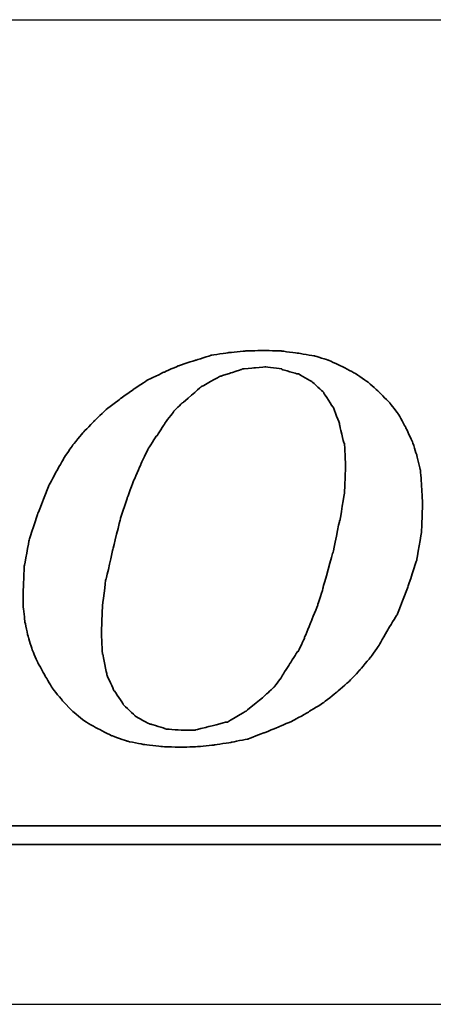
# Model space of a CAD drawing. Header units: millimetres. Extents: x 744 to 1024, y 232 to 311.
# Tile 32 of 41: x 952.861 to 953.491, y 251.215 to 252.715. Entities that reach past the tile are written whole.
import ezdxf

# ---------------------------------------------------------------- set-up
doc = ezdxf.new("R2010")
doc.units = ezdxf.units.MM
doc.header["$LTSCALE"] = 0.15
for name, color, linetype in [('DIM', 4, 'CONTINUOUS'), ('layer 1', 7, 'CONTINUOUS'), ('OUT', 3, 'CONTINUOUS')]:
    doc.layers.add(name, color=color, linetype=linetype)

# ---------------------------------------------------------------- blocks, each defined once
blk = doc.blocks.new('TBI MOTION logo(完整正式版)')
at = {"layer": 'layer 1', "color": 22, "lineweight": 35}
for points, knots in [([(35.79625, -6.98375), (35.79625, -6.98375), (36.23125, -7.43875), (36.23125, -7.43875), (36.23125, -7.43875), (36.23125, -7.43875), (36.75625, -7.87125), (36.75625, -7.87125), (36.75625, -7.87125), (36.75625, -7.87125), (37.33125, -8.20375), (37.33125, -8.20375), (37.33125, -8.20375), (37.33125, -8.20375), (37.95625, -8.51875), (37.95625, -8.51875), (37.95625, -8.51875), (37.95625, -8.51875), (38.62625, -8.75875), (38.62625, -8.75875), (38.62625, -8.75875), (38.62625, -8.75875), (39.37125, -8.90375), (39.37125, -8.90375), (39.37125, -8.90375), (39.37125, -8.90375), (40.14125, -8.99875), (40.14125, -8.99875), (40.14125, -8.99875), (40.14125, -8.99875), (41.02625, -9.02375), (41.02625, -9.02375), (41.02625, -9.02375), (41.02625, -9.02375), (41.74625, -8.99875), (41.74625, -8.99875), (41.74625, -8.99875), (41.74625, -8.99875), (42.46625, -8.92375), (42.46625, -8.92375), (42.46625, -8.92375), (42.46625, -8.92375), (43.21125, -8.80625), (43.21125, -8.80625), (43.21125, -8.80625), (43.21125, -8.80625), (43.93125, -8.66375), (43.93125, -8.66375), (43.93125, -8.66375), (43.93125, -8.66375), (44.62625, -8.39875), (44.62625, -8.39875), (44.62625, -8.39875), (44.62625, -8.39875), (45.29625, -8.13375), (45.29625, -8.13375), (45.29625, -8.13375), (45.29625, -8.13375), (45.94625, -7.84375), (45.94625, -7.84375), (45.94625, -7.84375), (45.94625, -7.84375), (46.61625, -7.46375), (46.61625, -7.46375), (46.61625, -7.46375), (46.61625, -7.46375), (47.24125, -7.07875), (47.24125, -7.07875), (47.24125, -7.07875), (47.24125, -7.07875), (47.81625, -6.62375), (47.81625, -6.62375), (47.81625, -6.62375), (47.81625, -6.62375), (48.36875, -6.14375), (48.36875, -6.14375), (48.36875, -6.14375), (48.36875, -6.14375), (48.84625, -5.64125), (48.84625, -5.64125), (48.84625, -5.64125), (48.84625, -5.64125), (49.32625, -5.06375), (49.32625, -5.06375), (49.32625, -5.06375), (49.32625, -5.06375), (49.71125, -4.51374), (49.71125, -4.51374), (49.71125, -4.51374), (49.71125, -4.51374), (50.09625, -3.83874), (50.09625, -3.83874), (50.09625, -3.83874), (50.09625, -3.83874), (50.48125, -3.21374), (50.48125, -3.21374), (50.48125, -3.21374), (50.48125, -3.21374), (50.96125, -1.99125), (50.96125, -1.99125), (50.96125, -1.99125), (50.96125, -1.99125), (51.34375, -0.81875), (51.34375, -0.81875), (51.34375, -0.81875), (51.34375, -0.81875), (51.56125, 0.45624), (51.56125, 0.45624), (51.56125, 0.45624), (51.56125, 0.45624), (51.60625, 1.67624), (51.60625, 1.67624), (51.60625, 1.67624), (51.60625, 1.67624), (51.56125, 2.44625), (51.56125, 2.44625), (51.56125, 2.44625), (51.56125, 2.44625), (51.51125, 3.14125), (51.51125, 3.14125), (51.51125, 3.14125), (51.51125, 3.14125), (51.34375, 3.81125), (51.34375, 3.81125), (51.34375, 3.81125), (51.34375, 3.81125), (51.15125, 4.41125), (51.15125, 4.41125), (51.15125, 4.41125), (51.15125, 4.41125), (50.86125, 5.01125), (50.86125, 5.01125), (50.86125, 5.01125), (50.86125, 5.01125), (50.55125, 5.58875), (50.55125, 5.58875), (50.55125, 5.58875), (50.55125, 5.58875), (50.16625, 6.09125), (50.16625, 6.09125), (50.16625, 6.09125), (50.16625, 6.09125), (49.71125, 6.54875), (49.71125, 6.54875), (49.71125, 6.54875), (49.71125, 6.54875), (49.23125, 6.98125), (49.23125, 6.98125), (49.23125, 6.98125), (49.23125, 6.98125), (48.67875, 7.36625), (48.67875, 7.36625), (48.67875, 7.36625), (48.67875, 7.36625), (48.10375, 7.67625), (48.10375, 7.67625), (48.10375, 7.67625), (48.10375, 7.67625), (47.48125, 7.96375), (47.48125, 7.96375), (47.48125, 7.96375), (47.48125, 7.96375), (46.85625, 8.15625), (46.85625, 8.15625), (46.85625, 8.15625), (46.85625, 8.15625), (46.13625, 8.27624), (46.13625, 8.27624), (46.13625, 8.27624), (46.13625, 8.27624), (45.39125, 8.37125), (45.39125, 8.37125), (45.39125, 8.37125), (45.39125, 8.37125), (44.62625, 8.39624), (44.62625, 8.39624), (44.62625, 8.39624), (44.62625, 8.39624), (43.83625, 8.37125), (43.83625, 8.37125), (43.83625, 8.37125), (43.83625, 8.37125), (43.09125, 8.30125), (43.09125, 8.30125), (43.09125, 8.30125), (43.09125, 8.30125), (42.32125, 8.18125), (42.32125, 8.18125), (42.32125, 8.18125), (42.32125, 8.18125), (41.62875, 7.96375), (41.62875, 7.96375), (41.62875, 7.96375), (41.62875, 7.96375), (40.90625, 7.72625), (40.90625, 7.72625), (40.90625, 7.72625), (40.90625, 7.72625), (40.23624, 7.43625), (40.23624, 7.43625), (40.23624, 7.43625), (40.23624, 7.43625), (39.54124, 7.10125), (39.54124, 7.10125), (39.54124, 7.10125), (39.54124, 7.10125), (38.91625, 6.69125), (38.91625, 6.69125), (38.91625, 6.69125), (38.91625, 6.69125), (38.31625, 6.26125), (38.31625, 6.26125), (38.31625, 6.26125), (38.31625, 6.26125), (37.69125, 5.78125), (37.69125, 5.78125), (37.69125, 5.78125), (37.69125, 5.78125), (37.18625, 5.30125), (37.18625, 5.30125), (37.18625, 5.30125), (37.18625, 5.30125), (36.70625, 4.79624), (36.70625, 4.79624), (36.70625, 4.79624), (36.70625, 4.79624), (36.23125, 4.22125), (36.23125, 4.22125), (36.23125, 4.22125), (36.23125, 4.22125), (35.87124, 3.69375), (35.87124, 3.69375), (35.87124, 3.69375), (35.87124, 3.69375), (35.53125, 3.09125), (35.53125, 3.09125), (35.53125, 3.09125), (35.53125, 3.09125), (35.19875, 2.47125), (35.19875, 2.47125), (35.19875, 2.47125), (35.19875, 2.47125), (34.71625, 1.24625), (34.71625, 1.24625), (34.71625, 1.24625), (34.71625, 1.24625), (34.33125, 0.06874), (34.33125, 0.06874), (34.33125, 0.06874), (34.33125, 0.06874), (34.11625, -1.07875), (34.11625, -1.07875), (34.11625, -1.07875), (34.11625, -1.07875), (34.07125, -2.15875), (34.07125, -2.15875), (34.07125, -2.15875), (34.07125, -2.15875), (34.07125, -2.85375), (34.07125, -2.85375), (34.07125, -2.85375), (34.07125, -2.85375), (34.14125, -3.50375), (34.14125, -3.50375), (34.14125, -3.50375), (34.14125, -3.50375), (34.28625, -4.17375), (34.28625, -4.17375), (34.28625, -4.17375), (34.28625, -4.17375), (34.47625, -4.77624), (34.47625, -4.77624), (34.47625, -4.77624), (34.47625, -4.77624), (34.71625, -5.32625), (34.71625, -5.32625), (34.71625, -5.32625), (34.71625, -5.32625), (35.05375, -5.92875), (35.05375, -5.92875), (35.05375, -5.92875), (35.05375, -5.92875), (35.36375, -6.45375), (35.36375, -6.45375), (35.36375, -6.45375), (35.36375, -6.45375), (35.79625, -6.98375), (35.79625, -6.98375)], [0, 0, 0, 0, 0.01388889, 0.01388889, 0.01388889, 0.0138889, 0.02777778, 0.02777778, 0.02777778, 0.02777779, 0.04166667, 0.04166667, 0.04166667, 0.04166668, 0.05555556, 0.05555556, 0.05555556, 0.05555557, 0.06944444, 0.06944444, 0.06944444, 0.06944445, 0.08333333, 0.08333333, 0.08333333, 0.08333334, 0.09722222, 0.09722222, 0.09722222, 0.09722223, 0.11111111, 0.11111111, 0.11111111, 0.11111112, 0.125, 0.125, 0.125, 0.12500001, 0.13888889, 0.13888889, 0.13888889, 0.1388889, 0.15277778, 0.15277778, 0.15277778, 0.15277779, 0.16666667, 0.16666667, 0.16666667, 0.16666668, 0.18055556, 0.18055556, 0.18055556, 0.18055557, 0.19444444, 0.19444444, 0.19444444, 0.19444445, 0.20833333, 0.20833333, 0.20833333, 0.20833334, 0.22222222, 0.22222222, 0.22222222, 0.22222223, 0.23611111, 0.23611111, 0.23611111, 0.23611112, 0.25, 0.25, 0.25, 0.25000001, 0.26388889, 0.26388889, 0.26388889, 0.2638889, 0.27777778, 0.27777778, 0.27777778, 0.27777779, 0.29166667, 0.29166667, 0.29166667, 0.29166668, 0.30555556, 0.30555556, 0.30555556, 0.30555557, 0.31944444, 0.31944444, 0.31944444, 0.31944445, 0.33333333, 0.33333333, 0.33333333, 0.33333334, 0.34722222, 0.34722222, 0.34722222, 0.34722223, 0.36111111, 0.36111111, 0.36111111, 0.36111112, 0.375, 0.375, 0.375, 0.37500001, 0.38888889, 0.38888889, 0.38888889, 0.3888889, 0.40277778, 0.40277778, 0.40277778, 0.40277779, 0.41666667, 0.41666667, 0.41666667, 0.41666668, 0.43055556, 0.43055556, 0.43055556, 0.43055557, 0.44444444, 0.44444444, 0.44444444, 0.44444445, 0.45833333, 0.45833333, 0.45833333, 0.45833334, 0.47222222, 0.47222222, 0.47222222, 0.47222223, 0.48611111, 0.48611111, 0.48611111, 0.48611112, 0.5, 0.5, 0.5, 0.50000001, 0.51388889, 0.51388889, 0.51388889, 0.5138889, 0.52777778, 0.52777778, 0.52777778, 0.52777779, 0.54166667, 0.54166667, 0.54166667, 0.54166668, 0.55555556, 0.55555556, 0.55555556, 0.55555557, 0.56944444, 0.56944444, 0.56944444, 0.56944445, 0.58333333, 0.58333333, 0.58333333, 0.58333334, 0.59722222, 0.59722222, 0.59722222, 0.59722223, 0.61111111, 0.61111111, 0.61111111, 0.61111112, 0.625, 0.625, 0.625, 0.62500001, 0.63888889, 0.63888889, 0.63888889, 0.6388889, 0.65277778, 0.65277778, 0.65277778, 0.65277779, 0.66666667, 0.66666667, 0.66666667, 0.66666668, 0.68055556, 0.68055556, 0.68055556, 0.68055557, 0.69444444, 0.69444444, 0.69444444, 0.69444445, 0.70833333, 0.70833333, 0.70833333, 0.70833334, 0.72222222, 0.72222222, 0.72222222, 0.72222223, 0.73611111, 0.73611111, 0.73611111, 0.73611112, 0.75, 0.75, 0.75, 0.75000001, 0.76388889, 0.76388889, 0.76388889, 0.7638889, 0.77777778, 0.77777778, 0.77777778, 0.77777779, 0.79166667, 0.79166667, 0.79166667, 0.79166668, 0.80555556, 0.80555556, 0.80555556, 0.80555557, 0.81944444, 0.81944444, 0.81944444, 0.81944445, 0.83333333, 0.83333333, 0.83333333, 0.83333334, 0.84722222, 0.84722222, 0.84722222, 0.84722223, 0.86111111, 0.86111111, 0.86111111, 0.86111112, 0.875, 0.875, 0.875, 0.87500001, 0.88888889, 0.88888889, 0.88888889, 0.8888889, 0.90277778, 0.90277778, 0.90277778, 0.90277779, 0.91666667, 0.91666667, 0.91666667, 0.91666668, 0.93055556, 0.93055556, 0.93055556, 0.93055557, 0.94444444, 0.94444444, 0.94444444, 0.94444445, 0.95833333, 0.95833333, 0.95833333, 0.95833334, 0.97222222, 0.97222222, 0.97222222, 0.97222223, 0.98611111, 0.98611111, 0.98611111, 0.98611112, 1, 1, 1, 1]), ([(38.33875, 1.03124), (38.33875, 1.03124), (38.62625, 1.89625), (38.62625, 1.89625), (38.62625, 1.89625), (38.62625, 1.89625), (38.91625, 2.66375), (38.91625, 2.66375), (38.91625, 2.66375), (38.91625, 2.66375), (39.22625, 3.38125), (39.22625, 3.38125), (39.22625, 3.38125), (39.22625, 3.38125), (39.22625, 3.40624), (39.22625, 3.40624), (39.22625, 3.40624), (39.22625, 3.40624), (39.56124, 4.07624), (39.56124, 4.07624), (39.56124, 4.07624), (39.56124, 4.07624), (39.92125, 4.65125), (39.92125, 4.65125), (39.92125, 4.65125), (39.92125, 4.65125), (39.94625, 4.65125), (39.94625, 4.65125), (39.94625, 4.65125), (39.94625, 4.65125), (40.28125, 5.17875), (40.28125, 5.17875), (40.28125, 5.17875), (40.28125, 5.17875), (40.28125, 5.20375), (40.28125, 5.20375), (40.28125, 5.20375), (40.28125, 5.20375), (40.66875, 5.68625), (40.66875, 5.68625), (40.66875, 5.68625), (40.66875, 5.68625), (40.66875, 5.70625), (40.66875, 5.70625), (40.66875, 5.70625), (40.66875, 5.70625), (41.05124, 6.09125), (41.05124, 6.09125), (41.05124, 6.09125), (41.05124, 6.09125), (41.07625, 6.09125), (41.07625, 6.09125), (41.07625, 6.09125), (41.07625, 6.09125), (41.84125, 6.76625), (41.84125, 6.76625), (41.84125, 6.76625), (41.84125, 6.76625), (41.86625, 6.78625), (41.86625, 6.78625), (41.86625, 6.78625), (41.86625, 6.78625), (42.73125, 7.26624), (42.73125, 7.26624), (42.73125, 7.26624), (42.73125, 7.26624), (42.75625, 7.26624), (42.75625, 7.26624), (42.75625, 7.26624), (42.75625, 7.26624), (43.18625, 7.41125), (43.18625, 7.41125), (43.18625, 7.41125), (43.18625, 7.41125), (43.64125, 7.55625), (43.64125, 7.55625), (43.64125, 7.55625), (43.64125, 7.55625), (43.66625, 7.55625), (43.66625, 7.55625), (43.66625, 7.55625), (43.66625, 7.55625), (43.69125, 7.58124), (43.69125, 7.58124), (43.69125, 7.58124), (43.69125, 7.58124), (44.19125, 7.62625), (44.19125, 7.62625), (44.19125, 7.62625), (44.19125, 7.62625), (44.67125, 7.67625), (44.67125, 7.67625), (44.67125, 7.67625), (44.67125, 7.67625), (44.69625, 7.67625), (44.69625, 7.67625), (44.69625, 7.67625), (44.69625, 7.67625), (45.41875, 7.58124), (45.41875, 7.58124), (45.41875, 7.58124), (45.41875, 7.58124), (45.44125, 7.55625), (45.44125, 7.55625), (45.44125, 7.55625), (45.44125, 7.55625), (46.11125, 7.36625), (46.11125, 7.36625), (46.11125, 7.36625), (46.11125, 7.36625), (46.13625, 7.36625), (46.13625, 7.36625), (46.13625, 7.36625), (46.13625, 7.36625), (46.15875, 7.36625), (46.15875, 7.36625), (46.15875, 7.36625), (46.15875, 7.36625), (46.73625, 7.02624), (46.73625, 7.02624), (46.73625, 7.02624), (46.73625, 7.02624), (46.76125, 7.00624), (46.76125, 7.00624), (46.76125, 7.00624), (46.76125, 7.00624), (47.24125, 6.57124), (47.24125, 6.57124), (47.24125, 6.57124), (47.24125, 6.57124), (47.26625, 6.54875), (47.26625, 6.54875), (47.26625, 6.54875), (47.26625, 6.54875), (47.26625, 6.52375), (47.26625, 6.52375), (47.26625, 6.52375), (47.26625, 6.52375), (47.67375, 5.89875), (47.67375, 5.89875), (47.67375, 5.89875), (47.67375, 5.89875), (47.69625, 5.89875), (47.69625, 5.89875), (47.69625, 5.89875), (47.69625, 5.89875), (47.69625, 5.87625), (47.69625, 5.87625), (47.69625, 5.87625), (47.69625, 5.87625), (47.96125, 5.15625), (47.96125, 5.15625), (47.96125, 5.15625), (47.96125, 5.15625), (47.96125, 5.13125), (47.96125, 5.13125), (47.96125, 5.13125), (47.96125, 5.13125), (48.15125, 4.31875), (48.15125, 4.31875), (48.15125, 4.31875), (48.15125, 4.31875), (48.17625, 4.31875), (48.17625, 4.31875), (48.17625, 4.31875), (48.17625, 4.31875), (48.17625, 4.29125), (48.17625, 4.29125), (48.17625, 4.29125), (48.17625, 4.29125), (48.22625, 3.33125), (48.22625, 3.33125), (48.22625, 3.33125), (48.22625, 3.33125), (48.22625, 3.30875), (48.22625, 3.30875), (48.22625, 3.30875), (48.22625, 3.30875), (48.17625, 2.20624), (48.17625, 2.20624), (48.17625, 2.20624), (48.17625, 2.20624), (48.17625, 2.18124), (48.17625, 2.18124), (48.17625, 2.18124), (48.17625, 2.18124), (47.98375, 0.93624), (47.98375, 0.93624), (47.98375, 0.93624), (47.98375, 0.93624), (47.96125, 0.93624), (47.96125, 0.93624), (47.96125, 0.93624), (47.96125, 0.93624), (47.67375, -0.45874), (47.67375, -0.45874), (47.67375, -0.45874), (47.67375, -0.45874), (47.24125, -1.99125), (47.24125, -1.99125), (47.24125, -1.99125), (47.24125, -1.99125), (47.24125, -2.01874), (47.24125, -2.01874), (47.24125, -2.01874), (47.24125, -2.01874), (47.00125, -2.78375), (47.00125, -2.78375), (47.00125, -2.78375), (47.00125, -2.78375), (46.71125, -3.50375), (46.71125, -3.50375), (46.71125, -3.50375), (46.71125, -3.50375), (46.42625, -4.19875), (46.42625, -4.19875), (46.42625, -4.19875), (46.42625, -4.19875), (46.42625, -4.22375), (46.42625, -4.22375), (46.42625, -4.22375), (46.42625, -4.22375), (46.13625, -4.82374), (46.13625, -4.82374), (46.13625, -4.82374), (46.13625, -4.82374), (46.11125, -4.82374), (46.11125, -4.82374), (46.11125, -4.82374), (46.11125, -4.82374), (45.77625, -5.35125), (45.77625, -5.35125), (45.77625, -5.35125), (45.77625, -5.35125), (45.44125, -5.87875), (45.44125, -5.87875), (45.44125, -5.87875), (45.44125, -5.87875), (45.44125, -5.90375), (45.44125, -5.90375), (45.44125, -5.90375), (45.44125, -5.90375), (45.10625, -6.35875), (45.10625, -6.35875), (45.10625, -6.35875), (45.10625, -6.35875), (45.08125, -6.38375), (45.08125, -6.38375), (45.08125, -6.38375), (45.08125, -6.38375), (44.69625, -6.74375), (44.69625, -6.74375), (44.69625, -6.74375), (44.69625, -6.74375), (43.88375, -7.41625), (43.88375, -7.41625), (43.88375, -7.41625), (43.88375, -7.41625), (43.85625, -7.43875), (43.85625, -7.43875), (43.85625, -7.43875), (43.85625, -7.43875), (43.04125, -7.91875), (43.04125, -7.91875), (43.04125, -7.91875), (43.04125, -7.91875), (43.01625, -7.91875), (43.01625, -7.91875), (43.01625, -7.91875), (43.01625, -7.91875), (42.99625, -7.91875), (42.99625, -7.91875), (42.99625, -7.91875), (42.99625, -7.91875), (42.08125, -8.15875), (42.08125, -8.15875), (42.08125, -8.15875), (42.08125, -8.15875), (41.65125, -8.25625), (41.65125, -8.25625), (41.65125, -8.25625), (41.65125, -8.25625), (41.62875, -8.27875), (41.62875, -8.27875), (41.62875, -8.27875), (41.62875, -8.27875), (41.60125, -8.27875), (41.60125, -8.27875), (41.60125, -8.27875), (41.60125, -8.27875), (41.12125, -8.27875), (41.12125, -8.27875), (41.12125, -8.27875), (41.12125, -8.27875), (40.35624, -8.23125), (40.35624, -8.23125), (40.35624, -8.23125), (40.35624, -8.23125), (40.33125, -8.23125), (40.33125, -8.23125), (40.33125, -8.23125), (40.33125, -8.23125), (40.30625, -8.20375), (40.30625, -8.20375), (40.30625, -8.20375), (40.30625, -8.20375), (39.68375, -8.01375), (39.68375, -8.01375), (39.68375, -8.01375), (39.68375, -8.01375), (39.66124, -8.01375), (39.66124, -8.01375), (39.66124, -8.01375), (39.66124, -8.01375), (39.63625, -8.01375), (39.63625, -8.01375), (39.63625, -8.01375), (39.63625, -8.01375), (39.01125, -7.67875), (39.01125, -7.67875), (39.01125, -7.67875), (39.01125, -7.67875), (38.98875, -7.65375), (38.98875, -7.65375), (38.98875, -7.65375), (38.98875, -7.65375), (38.48625, -7.17375), (38.48625, -7.17375), (38.48625, -7.17375), (38.48625, -7.17375), (38.45875, -7.14875), (38.45875, -7.14875), (38.45875, -7.14875), (38.45875, -7.14875), (38.45875, -7.12875), (38.45875, -7.12875), (38.45875, -7.12875), (38.45875, -7.12875), (38.07625, -6.54875), (38.07625, -6.54875), (38.07625, -6.54875), (38.07625, -6.54875), (38.05125, -6.54875), (38.05125, -6.54875), (38.05125, -6.54875), (38.05125, -6.54875), (38.05125, -6.52875), (38.05125, -6.52875), (38.05125, -6.52875), (38.05125, -6.52875), (37.74125, -5.85375), (37.74125, -5.85375), (37.74125, -5.85375), (37.74125, -5.85375), (37.74125, -5.82875), (37.74125, -5.82875), (37.74125, -5.82875), (37.74125, -5.82875), (37.57375, -4.96875), (37.57375, -4.96875), (37.57375, -4.96875), (37.57375, -4.96875), (37.54625, -4.94375), (37.54625, -4.94375), (37.54625, -4.94375), (37.54625, -4.94375), (37.50125, -4.03375), (37.50125, -4.03375), (37.50125, -4.03375), (37.50125, -4.03375), (37.50125, -4.00875), (37.50125, -4.00875), (37.50125, -4.00875), (37.50125, -4.00875), (37.54625, -2.85375), (37.54625, -2.85375), (37.54625, -2.85375), (37.54625, -2.85375), (37.69125, -1.65875), (37.69125, -1.65875), (37.69125, -1.65875), (37.69125, -1.65875), (37.71624, -1.63375), (37.71624, -1.63375), (37.71624, -1.63375), (37.71624, -1.63375), (38.00375, -0.33875), (38.00375, -0.33875), (38.00375, -0.33875), (38.00375, -0.33875), (38.33875, 1.00624), (38.33875, 1.00624), (38.33875, 1.00624), (38.33875, 1.00624), (38.33875, 1.03124), (38.33875, 1.03124)], [0, 0, 0, 0, 0.01010101, 0.01010101, 0.01010101, 0.01010102, 0.02020202, 0.02020202, 0.02020202, 0.02020203, 0.03030303, 0.03030303, 0.03030303, 0.03030304, 0.04040404, 0.04040404, 0.04040404, 0.04040405, 0.05050505, 0.05050505, 0.05050505, 0.05050506, 0.06060606, 0.06060606, 0.06060606, 0.06060607, 0.07070707, 0.07070707, 0.07070707, 0.07070708, 0.08080808, 0.08080808, 0.08080808, 0.08080809, 0.09090909, 0.09090909, 0.09090909, 0.0909091, 0.1010101, 0.1010101, 0.1010101, 0.10101011, 0.11111111, 0.11111111, 0.11111111, 0.11111112, 0.12121212, 0.12121212, 0.12121212, 0.12121213, 0.13131313, 0.13131313, 0.13131313, 0.13131314, 0.14141414, 0.14141414, 0.14141414, 0.14141415, 0.15151515, 0.15151515, 0.15151515, 0.15151516, 0.16161616, 0.16161616, 0.16161616, 0.16161617, 0.17171717, 0.17171717, 0.17171717, 0.17171718, 0.18181818, 0.18181818, 0.18181818, 0.18181819, 0.19191919, 0.19191919, 0.19191919, 0.1919192, 0.2020202, 0.2020202, 0.2020202, 0.20202021, 0.21212121, 0.21212121, 0.21212121, 0.21212122, 0.22222222, 0.22222222, 0.22222222, 0.22222223, 0.23232323, 0.23232323, 0.23232323, 0.23232324, 0.24242424, 0.24242424, 0.24242424, 0.24242425, 0.25252525, 0.25252525, 0.25252525, 0.25252526, 0.26262626, 0.26262626, 0.26262626, 0.26262627, 0.27272727, 0.27272727, 0.27272727, 0.27272728, 0.28282828, 0.28282828, 0.28282828, 0.28282829, 0.29292929, 0.29292929, 0.29292929, 0.2929293, 0.3030303, 0.3030303, 0.3030303, 0.30303031, 0.31313131, 0.31313131, 0.31313131, 0.31313132, 0.32323232, 0.32323232, 0.32323232, 0.32323233, 0.33333333, 0.33333333, 0.33333333, 0.33333334, 0.34343434, 0.34343434, 0.34343434, 0.34343435, 0.35353535, 0.35353535, 0.35353535, 0.35353536, 0.36363636, 0.36363636, 0.36363636, 0.36363637, 0.37373737, 0.37373737, 0.37373737, 0.37373738, 0.38383838, 0.38383838, 0.38383838, 0.38383839, 0.39393939, 0.39393939, 0.39393939, 0.3939394, 0.4040404, 0.4040404, 0.4040404, 0.40404041, 0.41414141, 0.41414141, 0.41414141, 0.41414142, 0.42424242, 0.42424242, 0.42424242, 0.42424243, 0.43434343, 0.43434343, 0.43434343, 0.43434344, 0.44444444, 0.44444444, 0.44444444, 0.44444445, 0.45454545, 0.45454545, 0.45454545, 0.45454546, 0.46464646, 0.46464646, 0.46464646, 0.46464647, 0.47474747, 0.47474747, 0.47474747, 0.47474748, 0.48484848, 0.48484848, 0.48484848, 0.48484849, 0.49494949, 0.49494949, 0.49494949, 0.4949495, 0.50505051, 0.50505051, 0.50505051, 0.50505052, 0.51515152, 0.51515152, 0.51515152, 0.51515153, 0.52525253, 0.52525253, 0.52525253, 0.52525254, 0.53535354, 0.53535354, 0.53535354, 0.53535355, 0.54545455, 0.54545455, 0.54545455, 0.54545456, 0.55555556, 0.55555556, 0.55555556, 0.55555557, 0.56565657, 0.56565657, 0.56565657, 0.56565658, 0.57575758, 0.57575758, 0.57575758, 0.57575759, 0.58585859, 0.58585859, 0.58585859, 0.5858586, 0.5959596, 0.5959596, 0.5959596, 0.59595961, 0.60606061, 0.60606061, 0.60606061, 0.60606062, 0.61616162, 0.61616162, 0.61616162, 0.61616163, 0.62626263, 0.62626263, 0.62626263, 0.62626264, 0.63636364, 0.63636364, 0.63636364, 0.63636365, 0.64646465, 0.64646465, 0.64646465, 0.64646466, 0.65656566, 0.65656566, 0.65656566, 0.65656567, 0.66666667, 0.66666667, 0.66666667, 0.66666668, 0.67676768, 0.67676768, 0.67676768, 0.67676769, 0.68686869, 0.68686869, 0.68686869, 0.6868687, 0.6969697, 0.6969697, 0.6969697, 0.69696971, 0.70707071, 0.70707071, 0.70707071, 0.70707072, 0.71717172, 0.71717172, 0.71717172, 0.71717173, 0.72727273, 0.72727273, 0.72727273, 0.72727274, 0.73737374, 0.73737374, 0.73737374, 0.73737375, 0.74747475, 0.74747475, 0.74747475, 0.74747476, 0.75757576, 0.75757576, 0.75757576, 0.75757577, 0.76767677, 0.76767677, 0.76767677, 0.76767678, 0.77777778, 0.77777778, 0.77777778, 0.77777779, 0.78787879, 0.78787879, 0.78787879, 0.7878788, 0.7979798, 0.7979798, 0.7979798, 0.79797981, 0.80808081, 0.80808081, 0.80808081, 0.80808082, 0.81818182, 0.81818182, 0.81818182, 0.81818183, 0.82828283, 0.82828283, 0.82828283, 0.82828284, 0.83838384, 0.83838384, 0.83838384, 0.83838385, 0.84848485, 0.84848485, 0.84848485, 0.84848486, 0.85858586, 0.85858586, 0.85858586, 0.85858587, 0.86868687, 0.86868687, 0.86868687, 0.86868688, 0.87878788, 0.87878788, 0.87878788, 0.87878789, 0.88888889, 0.88888889, 0.88888889, 0.8888889, 0.8989899, 0.8989899, 0.8989899, 0.89898991, 0.90909091, 0.90909091, 0.90909091, 0.90909092, 0.91919192, 0.91919192, 0.91919192, 0.91919193, 0.92929293, 0.92929293, 0.92929293, 0.92929294, 0.93939394, 0.93939394, 0.93939394, 0.93939395, 0.94949495, 0.94949495, 0.94949495, 0.94949496, 0.95959596, 0.95959596, 0.95959596, 0.95959597, 0.96969697, 0.96969697, 0.96969697, 0.96969698, 0.97979798, 0.97979798, 0.97979798, 0.97979799, 0.98989899, 0.98989899, 0.98989899, 0.989899, 1, 1, 1, 1]), ([(75.90875, -9.47875), (75.90875, -9.47875), (75.90875, -12.28625), (75.90875, -12.28625), (75.90875, -12.28625), (75.90875, -12.28625), (75.90875, -12.47875), (75.90875, -12.47875), (75.90875, -12.47875), (75.90875, -12.47875), (75.71625, -12.47875), (75.71625, -12.47875), (75.71625, -12.47875), (75.71625, -12.47875), (-88.32875, -12.47875), (-88.32875, -12.47875), (-88.32875, -12.47875), (-88.32875, -12.47875), (-88.32875, -13.29375), (-88.32875, -13.29375), (-88.32875, -13.29375), (-88.32875, -13.29375), (82.89125, -13.29375), (82.89125, -13.29375), (82.89125, -13.29375), (82.89125, -13.29375), (75.90875, -9.47875), (75.90875, -9.47875)], [0, 0, 0, 0, 0.14285714, 0.14285714, 0.14285714, 0.14285715, 0.28571429, 0.28571429, 0.28571429, 0.2857143, 0.42857143, 0.42857143, 0.42857143, 0.42857144, 0.57142857, 0.57142857, 0.57142857, 0.57142858, 0.71428571, 0.71428571, 0.71428571, 0.71428572, 0.85714286, 0.85714286, 0.85714286, 0.85714287, 1, 1, 1, 1])]:
    blk.add_open_spline(points, degree=3, knots=knots, dxfattribs=at)

msp = doc.modelspace()

# ---------------------------------------------------------------- linework, layer by layer
at = {"layer": 'OUT', "color": 0}
for p, q in [((946.0508, 252.715), (956.5967, 252.715)), ((946.0508, 251.215), (956.5967, 251.215))]:
    msp.add_line(p, q, dxfattribs=at)

# ---------------------------------------------------------------- block references
at = {"layer": 'DIM', "color": 0, "xscale": 0.0347003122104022, "yscale": 0.0347003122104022, "zscale": 0.0347003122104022}
msp.add_blockref('TBI MOTION logo(完整正式版)', (951.6837, 251.9198), dxfattribs=at)

doc.saveas('drawing.dxf')
